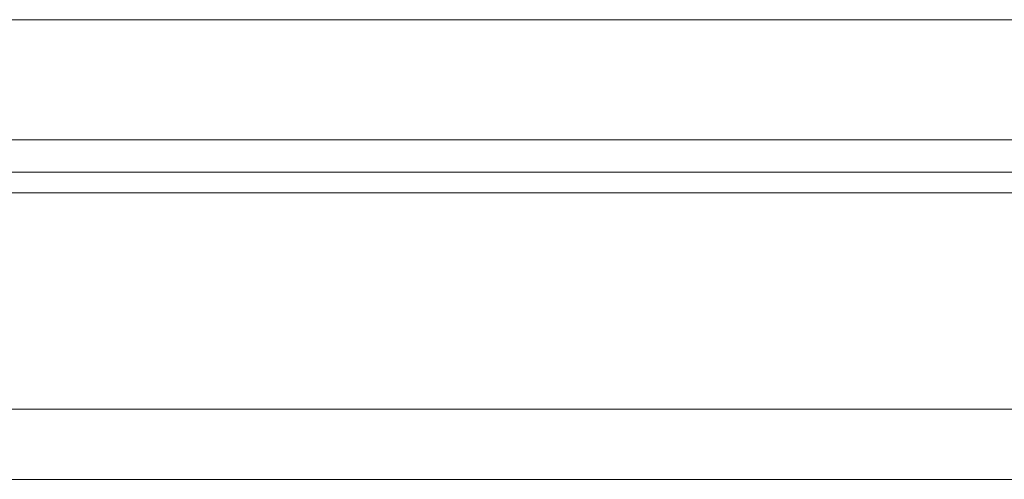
# Model space of a CAD drawing. Header units: millimetres. Extents: x 300 to 586, y 283 to 388.
# Tile 25 of 53: x 506 to 523, y 301 to 309. Entities that reach past the tile are written whole.
import ezdxf

# ---------------------------------------------------------------- set-up
doc = ezdxf.new("R2010")
doc.units = ezdxf.units.MM
doc.layers.add('OUT', color=3, linetype='Continuous')

msp = doc.modelspace()

# ---------------------------------------------------------------- linework, layer by layer
at = {"layer": 'OUT', "color": 0, "linetype": 'Continuous', "lineweight": 15}
for p, q in [((546.355, 309.192), (487.355, 309.192)), ((546.355, 307.142), (487.355, 307.142)), ((581.356, 306.589), (462.413, 306.589)), ((581.356, 306.235), (462.359, 306.235)), ((581.356, 302.542), (461.237, 302.542)), ((581.356, 301.342), (415.355, 301.342))]:
    msp.add_line(p, q, dxfattribs=at)

doc.saveas('drawing.dxf')
